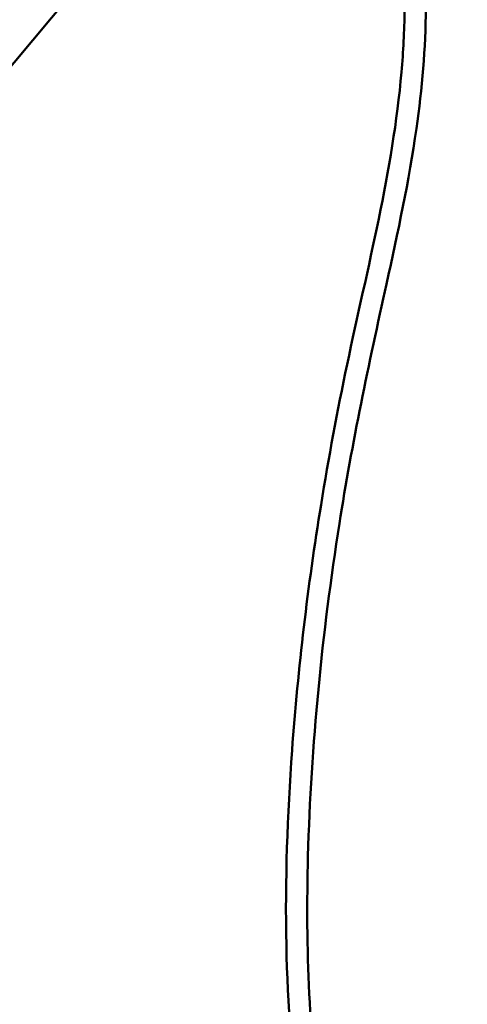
# Model space of a CAD drawing. Header units: millimetres. Extents: x 196 to 2279, y -1387 to 2348.
# Tile 47 of 82: x 1650 to 1776, y -1133 to -854. Entities that reach past the tile are written whole.
import ezdxf

# ---------------------------------------------------------------- set-up
doc = ezdxf.new("R2010")
doc.units = ezdxf.units.MM
doc.header["$LTSCALE"] = 0.75
doc.layers.add('Visible', color=7, linetype='Continuous', lineweight=50)
doc.layers.add('Visible Narrow', color=7, linetype='Continuous', lineweight=25)

msp = doc.modelspace()

# ---------------------------------------------------------------- linework, layer by layer
at = {"layer": 'Visible', "extrusion": (1, -2.22045e-16, -2.96645e-13)}
msp.add_line((1604.03, -918.46, 15.88), (2255.33, -142.27, 15.87), dxfattribs=at)
at = {"layer": 'Visible'}
for points, knots in [([(1732.24, -766.31, 0), (1739.86, -774.08, -0.01), (1746.55, -782.96, 0.01), (1756.33, -801.54, 0.01), (1759.73, -811.27, 0), (1763.76, -830.83, 0), (1764.48, -840.78, 0), (1764.43, -862.05, 0), (1763.42, -873.47, 0), (1759.7, -899.55, 0), (1756.58, -914.18, 0), (1748.38, -951.25, 0), (1743.59, -973.8, 0), (1735.15, -1027.67, 0), (1731.99, -1059.15, 0), (1730.45, -1116.56, 0), (1731.46, -1142.66, 0), (1738.23, -1188.27, 0), (1742.93, -1208.17, 0), (1756.02, -1241.5, 0), (1763.45, -1255.58, 0), (1780.44, -1277.93, 0), (1789.35, -1286.92, 0), (1808.19, -1301.61, 0), (1818.04, -1307.64, 0), (1839.47, -1318.36, 0), (1851.22, -1322.92, 0), (1877.1, -1331.04, 0), (1891.37, -1334.37, 0), (1923.14, -1340.06, 0), (1940.77, -1342.07, 0), (1980.49, -1345.13, 0), (2002.67, -1345.75), (2024.83, -1345.75)], [0, 0, 0, 0, 3.264887, 3.264887, 6.298354, 6.298354, 9.257314, 9.257314, 12.679457, 12.679457, 17.160463, 17.160463, 24.06852, 24.06852, 33.520718, 33.520718, 41.297155, 41.297155, 47.352146, 47.352146, 52.038633, 52.038633, 55.774689, 55.774689, 59.204395, 59.204395, 62.962848, 62.962848, 67.340854, 67.340854, 72.647948, 72.647948, 79.294385, 79.294385, 79.294385, 79.294385]), ([(2024.83, -1351.75), (1998.76, -1351.75), (1972.65, -1350.89, 0), (1923.29, -1346.25, 0), (1899.9, -1342.74, 0), (1856.89, -1331.67, 0), (1836.89, -1324.53, 0), (1808.38, -1308.82, 0), (1798.62, -1302.24, 0), (1781.11, -1287.19, 0), (1773.25, -1278.68, 0), (1759.57, -1260, 0), (1753.75, -1249.7, 0), (1743.82, -1227.84, 0), (1739.77, -1216.15, 0), (1733.16, -1191.73, 0), (1730.68, -1178.92, 0), (1726.56, -1149.43, 0), (1725.36, -1132.64, 0), (1724.66, -1097.45, 0), (1725.32, -1079.01, 0), (1728.33, -1037.39, 0), (1731.1, -1014.2, 0), (1736.98, -977.92, 0), (1739.45, -964.69, 0), (1747.98, -924.07, 0), (1755.13, -896.72, 0.01), (1758.11, -862.97, 0), (1758.41, -857.15, 0), (1758.51, -843.78, 0), (1758.11, -836.21, 0), (1755.94, -821.46, 0), (1754.17, -814.24, 0.01), (1749.02, -800.24, -0.01), (1745.56, -793.41, -0.02), (1737.62, -781.29, 0.02), (1733.2, -775.88, 0.02), (1728.37, -770.92, 0)], [0, 0, 0, 0, 7.820596, 7.820596, 14.871821, 14.871821, 21.142542, 21.142542, 24.636541, 24.636541, 28.068696, 28.068696, 31.581921, 31.581921, 35.270254, 35.270254, 39.170181, 39.170181, 44.202116, 44.202116, 49.728332, 49.728332, 56.719477, 56.719477, 60.755032, 60.755032, 69.171853, 69.171853, 70.919305, 70.919305, 73.181705, 73.181705, 75.389589, 75.389589, 77.657623, 77.657623, 79.734446, 79.734446, 79.734446, 79.734446])]:
    msp.add_open_spline(points, degree=3, knots=knots, dxfattribs=at)
at = {"layer": 'Visible Narrow'}
msp.add_open_spline([(1726.65, -1060.63), (1729.31, -1023.9), (1734.64, -987.59), (1742.22, -951.53)], degree=3, dxfattribs=at)

doc.saveas('drawing.dxf')
